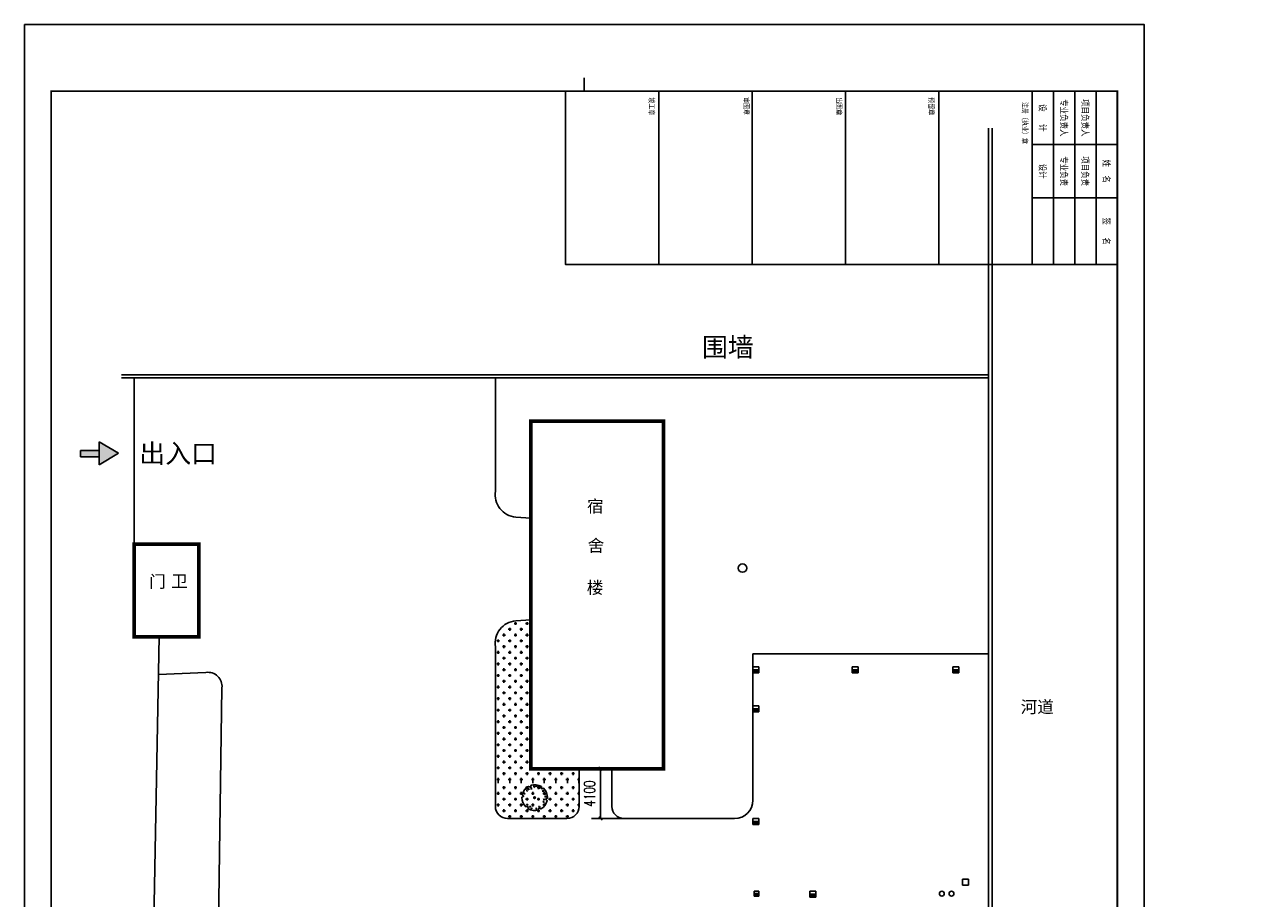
# Model space of a CAD drawing. Extents: x -424536 to -66822, y 139826 to 492209.
# Tile 26 of 69: x -268698 to -167760, y 231202 to 303286. Entities that reach past the tile are written whole.
import ezdxf
from ezdxf.enums import TextEntityAlignment as Align

# ---------------------------------------------------------------- set-up
doc = ezdxf.new("R2010")
doc.units = 0
doc.header["$LTSCALE"] = 1000
doc.header["$MEASUREMENT"] = 0
for name, color, linetype in [('0-A乔木图例', 94, 'Continuous'), ('A乔木图例', 94, 'Continuous'), ('PUB_DIM', 3, 'Continuous'), ('乔木', 106, 'Continuous'), ('图层1', 211, 'Continuous'), ('图框', 3, 'Continuous'), ('植物$0$灌木字', 3, 'Continuous')]:
    doc.layers.add(name, color=color, linetype=linetype)
doc.styles.add('DIM_FONT', font='SIMPLEX', dxfattribs={"width": 0.7, "bigfont": 'GBCBIG'})
doc.styles.add('图框', font='txt', dxfattribs={"width": 0.8})
doc.styles.add('黑体字', font='simhei_1.ttf')
doc.dimstyles.new('DIMN300', dxfattribs={"dimscale": 3, "dimtxt": 300, "dimasz": 100, "dimexe": 250, "dimexo": 300, "dimgap": 150, "dimtad": 1, "dimdec": 0, "dimzin": 0, "dimdsep": 46, "dimtxsty": 'DIM_FONT', "dimblk": 'ARCHTICK', "dimcen": 0.09, "dimclrt": 7, "dimazin": 2, "dimtfac": 1, "dimtdec": 0, "dimtix": 1, "dimtmove": 2, "dimatfit": 3, "dimldrblk": 'ARCHTICK', "dimfxl": 1, "dimtolj": 1, "dimtzin": 0, "dimarcsym": 0})

# ---------------------------------------------------------------- blocks, each defined once
blk = doc.blocks.new('红枫B')
at = {"layer": '0-A乔木图例', "linetype": 'Continuous'}
h = blk.add_hatch(color=256, dxfattribs=at)
edge = h.paths.add_edge_path()
edge.add_arc((-29, -7), 76.9, 0, 360)
h = blk.add_hatch(color=256, dxfattribs=at)
edge = h.paths.add_edge_path()
edge.add_arc((-2, 1), 32.9, 0, 360)
at = {"layer": '0-A乔木图例', "linetype": 'Continuous', "const_width": 70.9}
blk.add_lwpolyline([(-54, -15, 1), (17, -15, 1)], format="xyb", close=True, dxfattribs=at)
at = {"layer": '0-A乔木图例', "linetype": 'Continuous'}
for centre, radius in [((-29, -7), 76.9), ((-2, 1), 32.9)]:
    blk.add_circle(centre, radius, dxfattribs=at)
at = {"layer": 'A乔木图例', "color": 201}
for centre, start, end in [((-1023, 46), 32.20527, 102.73979), ((-731, 430), 161.28379, 231.8184), ((-940, 368), 341.28379, 51.8184), ((-485, 731), 161.28379, 231.8184), ((-694, 669), 341.28379, 51.8184), ((-233, 886), 147.33772, 217.87233), ((-451, 876), 327.33772, 37.87233), ((-8, 871), 138.16393, 208.69846), ((-224, 896), 318.16393, 28.69846), ((223, 785), 147.33772, 217.87233), ((5, 775), 327.33772, 37.87233), ((242, 817), 280.38508, 350.91963), ((399, 665), 100.38508, 170.91963), ((635, 432), 292.73458, 3.26912), ((820, 317), 112.73458, 183.26912), ((909, 29), 68.54321, 139.07778), ((857, 241), 248.54321, 319.07778), ((-878, -136), 83.14419, 153.67872), ((-982, 56), 263.14419, 333.67872), ((-786, -387), 56.8089, 127.34354), ((-793, -169), 236.8089, 307.34354), ((-648, -588), 103.09567, 173.63022), ((-811, -443), 283.09567, 353.63022), ((-591, -763), 69.05008, 139.58477), ((-281, -900), 120.17781, 190.71231), ((-480, -809), 300.17781, 10.71231), ((483, -697), 7.78113, 78.31575), ((642, -548), 187.78113, 258.31575), ((646, -455), 10.42166, 80.9563), ((798, -298), 190.42166, 260.9563), ((833, -361), 32.20527, 102.73979), ((917, -160), 212.20527, 282.73979)]:
    blk.add_arc(centre, 134, start, end, dxfattribs=at)
at = {"layer": '乔木', "color": 6}
blk.add_lwpolyline([(740, -738, -0.2103951), (-52, -1068), (-149, -919), (-281, -1039, -0.210395), (-963, -519), (-883, -360), (-1052, -305, -0.2103948), (-943, 546), (-765, 555), (-803, 729, -0.2054388), (-31, 1060, -0.0047511), (-11, 1060), (86, 911), (218, 1031, -0.2103951), (900, 511), (820, 352), (953, 309), (989, 297, -0.2103951), (880, -554), (702, -563)], format="xyb", close=True, dxfattribs=at)
blk.add_arc((-940, 248), 134, 212.20527, 282.73979, dxfattribs=at)
blk = doc.blocks.new('_ArchTick')
at = {"color": 0, "linetype": 'ByBlock', "const_width": 0.4}
blk.add_lwpolyline([(-0.5, -0.5), (0.5, 0.5)], dxfattribs=at)
blk = doc.blocks.new('*D91')
at = {"layer": 'Defpoints', "color": 0}
for p in [(-84779, 269704), (-82294, 269704), (-84779, 268704), (-221159, 241904), (-218074, 241904), (-218074, 237804)]:
    blk.add_point(p, dxfattribs=at)
at = {"layer": 'PUB_DIM', "color": 0, "lineweight": -2}
for p, q in [((-84179, 269704), (-81794, 269704)), ((-82294, 269704), (-82294, 269904)), ((-82294, 268704), (-82294, 269704)), ((-84179, 268704), (-81794, 268704)), ((-82294, 268704), (-82294, 268504)), ((-218974, 241904), (-221909, 241904)), ((-221159, 237804), (-221159, 241904)), ((-218974, 237804), (-221909, 237804))]:
    blk.add_line(p, q, dxfattribs=at)
for p, xscale, yscale, zscale, rotation in [((-82294, 269704), 200, 200, 200, 270), ((-82294, 268704), 200, 200, 200, 90), ((-221159, 241904), 300, 300, 300, 90), ((-221159, 237804), 300, 300, 300, 270)]:
    blk.add_blockref('_ArchTick', p, dxfattribs=dict(at, xscale=xscale, yscale=yscale, zscale=zscale, rotation=rotation))
at = {"layer": 'PUB_DIM', "color": 7, "attachment_point": 5, "rotation": 90, "style": 'DIM_FONT'}
for s, insert, char_height in [('\\A1;1000', (-82894, 269204), 600), ('\\A1;4100', (-222059, 239854), 900)]:
    blk.add_mtext(s, dxfattribs=dict(at, insert=insert, char_height=char_height))

msp = doc.modelspace()

# ---------------------------------------------------------------- hatches: boundary and pattern name
at = {"layer": '植物$0$灌木字'}
h = msp.add_hatch(color=2, dxfattribs=at)
h.paths.add_polyline_path([(-262538.1, 268869.5), (-262538.1, 266970.9), (-260947, 267920.2)])
h.paths.add_polyline_path([(-262538.1, 267639.5), (-262538.1, 268144.7), (-264083.9, 268144.7), (-264083.9, 267639.5)])

# ---------------------------------------------------------------- linework, layer by layer
at = {"color": 4}
for p, q in [((-222498.4, 297786.2), (-222498.4, 298886.2)), ((-178498.4, 142026.2), (-178498.4, 297786.2))]:
    msp.add_line(p, q, dxfattribs=at)
for p, q in [((-189147.5, 192296.6), (-189147.5, 294739.4)), ((-188847.5, 192153.4), (-188847.5, 294739.4)), ((-260676.3, 274391.1), (-189147.5, 274391.1)), ((-260676.3, 274151.1), (-189147.5, 274151.1)), ((-208588, 250304.4), (-208588, 249804.4)), ((-208588, 250304.4), (-208088, 250304.4)), ((-208588, 250054.4), (-208088, 250054.4)), ((-208588, 249804.4), (-208088, 249804.4)), ((-208505.7, 250054.4), (-208505.7, 249804.4)), ((-208425, 250054.4), (-208425, 249804.4)), ((-208338, 250054.4), (-208338, 249804.4)), ((-208255.2, 250054.4), (-208255.2, 249804.4)), ((-208172.3, 250054.4), (-208172.3, 249804.4)), ((-208088, 250304.4), (-208088, 249804.4)), ((-200388, 250304.4), (-200388, 249804.4)), ((-200388, 250304.4), (-199888, 250304.4)), ((-200388, 250054.4), (-199888, 250054.4)), ((-200388, 249804.4), (-199888, 249804.4)), ((-200305.7, 250054.4), (-200305.7, 249804.4)), ((-200225, 250054.4), (-200225, 249804.4)), ((-200138, 250054.4), (-200138, 249804.4)), ((-200055.2, 250054.4), (-200055.2, 249804.4)), ((-199972.3, 250054.4), (-199972.3, 249804.4)), ((-199888, 250304.4), (-199888, 249804.4)), ((-192088, 250304.4), (-192088, 249804.4)), ((-192088, 250304.4), (-191588, 250304.4)), ((-192088, 250054.4), (-191588, 250054.4)), ((-192088, 249804.4), (-191588, 249804.4)), ((-192005.7, 250054.4), (-192005.7, 249804.4)), ((-191925, 250054.4), (-191925, 249804.4)), ((-191838, 250054.4), (-191838, 249804.4)), ((-191755.2, 250054.4), (-191755.2, 249804.4)), ((-191672.3, 250054.4), (-191672.3, 249804.4)), ((-191588, 250304.4), (-191588, 249804.4)), ((-208588, 247104.4), (-208588, 246604.4)), ((-208588, 247104.4), (-208088, 247104.4)), ((-208588, 246854.4), (-208088, 246854.4)), ((-208588, 246604.4), (-208088, 246604.4)), ((-208505.7, 246854.4), (-208505.7, 246604.4)), ((-208425, 246854.4), (-208425, 246604.4)), ((-208338, 246854.4), (-208338, 246604.4)), ((-208255.2, 246854.4), (-208255.2, 246604.4)), ((-208172.3, 246854.4), (-208172.3, 246604.4)), ((-208088, 247104.4), (-208088, 246604.4)), ((-208588, 237804.4), (-208588, 237304.4)), ((-208588, 237804.4), (-208088, 237804.4)), ((-208588, 237554.4), (-208088, 237554.4)), ((-208588, 237304.4), (-208088, 237304.4)), ((-208505.7, 237554.4), (-208505.7, 237304.4)), ((-208425, 237554.4), (-208425, 237304.4)), ((-208338, 237554.4), (-208338, 237304.4)), ((-208255.2, 237554.4), (-208255.2, 237304.4)), ((-208172.3, 237554.4), (-208172.3, 237304.4)), ((-208088, 237804.4), (-208088, 237304.4)), ((-191294.5, 232800.7), (-190794.5, 232800.7)), ((-191294.5, 232300.7), (-191294.5, 232800.7)), ((-191294.5, 232300.7), (-190794.5, 232300.7)), ((-190794.5, 232300.7), (-190794.5, 232800.7)), ((-208488, 231804.1), (-208488, 231404.1)), ((-208488, 231804.1), (-208088, 231804.1)), ((-208488, 231604.1), (-208088, 231604.1)), ((-208488, 231404.1), (-208088, 231404.1)), ((-208421.2, 231604.1), (-208421.2, 231404.1)), ((-208354, 231604.1), (-208354, 231404.1)), ((-208288, 231604.1), (-208288, 231404.1)), ((-208222.1, 231604.1), (-208222.1, 231404.1)), ((-208154.9, 231604.1), (-208154.9, 231404.1)), ((-208088, 231804.1), (-208088, 231404.1)), ((-203888, 231804.1), (-203888, 231304.1)), ((-203888, 231804.1), (-203388, 231804.1)), ((-203888, 231554.1), (-203388, 231554.1)), ((-203888, 231304.1), (-203388, 231304.1)), ((-203805.7, 231554.1), (-203805.7, 231304.1)), ((-203725, 231554.1), (-203725, 231304.1)), ((-203638, 231554.1), (-203638, 231304.1)), ((-203555.2, 231554.1), (-203555.2, 231304.1)), ((-203472.3, 231554.1), (-203472.3, 231304.1)), ((-203388, 231804.1), (-203388, 231304.1))]:
    msp.add_line(p, q)
at = {"color": 4, "const_width": 154}
msp.add_lwpolyline([(-178498.4, 142026.2), (-178498.4, 297786.2), (-266498.4, 297786.2), (-266498.4, 142026.2)], close=True, dxfattribs=at)
at = {"const_width": 300}
for points in [[(-215947.5, 270573.6), (-215947.5, 241904.4), (-226899.9, 241904.4), (-226899.9, 270573.6)], [(-254311.9, 260430.6), (-259639.8, 260430.6), (-259639.8, 252785.6), (-254311.9, 252785.6)]]:
    msp.add_lwpolyline(points, close=True, dxfattribs=at)
at = {"color": 1}
for points in [[(-259027.5, 174984.8), (-257574.2, 252817.2)], [(-257633, 249668.3), (-253723.1, 249851.9)], [(-253384.5, 180503.6), (-252400, 248577.6)]]:
    msp.add_lwpolyline(points, dxfattribs=at)
for centre, radius in [((-209438, 258454.4), 350), ((-192988, 231604.1), 200), ((-192190.1, 231604.1), 200)]:
    msp.add_circle(centre, radius)
msp.add_arc((-253573.9, 248682.8), 1178.6, 354.881043, 97.273444, dxfattribs=at)
at = {"layer": 'A乔木图例'}
for p, q in [((-228771.6, 253406.4), (-228533.5, 253406.4)), ((-228652.5, 253287.3), (-228652.5, 253525.4)), ((-228295.4, 253882.6), (-228057.2, 253882.6)), ((-228176.3, 253763.6), (-228176.3, 254001.7)), ((-227819.1, 253406.4), (-227581, 253406.4)), ((-227700, 253287.3), (-227700, 253525.4)), ((-227342.9, 253882.6), (-227104.7, 253882.6)), ((-227223.8, 253763.6), (-227223.8, 254001.7)), ((-229724.1, 252453.9), (-229486, 252453.9)), ((-229605, 252334.8), (-229605, 252572.9)), ((-229247.9, 252930.1), (-229009.7, 252930.1)), ((-229128.8, 252811.1), (-229128.8, 253049.2)), ((-228771.6, 252453.9), (-228533.5, 252453.9)), ((-228652.5, 252334.8), (-228652.5, 252572.9)), ((-228295.4, 252930.1), (-228057.2, 252930.1)), ((-228176.3, 252811.1), (-228176.3, 253049.2)), ((-227819.1, 252453.9), (-227581, 252453.9)), ((-227700, 252334.8), (-227700, 252572.9)), ((-227342.9, 252930.1), (-227104.7, 252930.1)), ((-227223.8, 252811.1), (-227223.8, 253049.2)), ((-229724.1, 251501.4), (-229486, 251501.4)), ((-229605, 251382.3), (-229605, 251620.4)), ((-229247.9, 251977.6), (-229009.7, 251977.6)), ((-229128.8, 251858.6), (-229128.8, 252096.7)), ((-228771.6, 251501.4), (-228533.5, 251501.4)), ((-228652.5, 251382.3), (-228652.5, 251620.4)), ((-228295.4, 251977.6), (-228057.2, 251977.6)), ((-228176.3, 251858.6), (-228176.3, 252096.7)), ((-227819.1, 251501.4), (-227581, 251501.4)), ((-227700, 251382.3), (-227700, 251620.4)), ((-227342.9, 251977.6), (-227104.7, 251977.6)), ((-227223.8, 251858.6), (-227223.8, 252096.7)), ((-208588, 251381.1), (-189147.5, 251381.1)), ((-208588, 239304.4), (-208588, 251381.1)), ((-229724.1, 250548.9), (-229486, 250548.9)), ((-229605, 250429.8), (-229605, 250667.9)), ((-229247.9, 251025.1), (-229009.7, 251025.1)), ((-229128.8, 250906.1), (-229128.8, 251144.2)), ((-228771.6, 250548.9), (-228533.5, 250548.9)), ((-228652.5, 250429.8), (-228652.5, 250667.9)), ((-228295.4, 251025.1), (-228057.2, 251025.1)), ((-228176.3, 250906.1), (-228176.3, 251144.2)), ((-227819.1, 250548.9), (-227581, 250548.9)), ((-227700, 250429.8), (-227700, 250667.9)), ((-227342.9, 251025.1), (-227104.7, 251025.1)), ((-227223.8, 250906.1), (-227223.8, 251144.2)), ((-229724.1, 249596.4), (-229486, 249596.4)), ((-229605, 249477.3), (-229605, 249715.4)), ((-229247.9, 250072.6), (-229009.7, 250072.6)), ((-229128.8, 249953.6), (-229128.8, 250191.7)), ((-228771.6, 249596.4), (-228533.5, 249596.4)), ((-228652.5, 249477.3), (-228652.5, 249715.4)), ((-228295.4, 250072.6), (-228057.2, 250072.6)), ((-228176.3, 249953.6), (-228176.3, 250191.7)), ((-227819.1, 249596.4), (-227581, 249596.4)), ((-227700, 249477.3), (-227700, 249715.4)), ((-227342.9, 250072.6), (-227104.7, 250072.6)), ((-227223.8, 249953.6), (-227223.8, 250191.7)), ((-229724.1, 248643.9), (-229486, 248643.9)), ((-229605, 248524.8), (-229605, 248762.9)), ((-229247.9, 249120.1), (-229009.7, 249120.1)), ((-229128.8, 249001.1), (-229128.8, 249239.2)), ((-228771.6, 248643.9), (-228533.5, 248643.9)), ((-228652.5, 248524.8), (-228652.5, 248762.9)), ((-228295.4, 249120.1), (-228057.2, 249120.1)), ((-228176.3, 249001.1), (-228176.3, 249239.2)), ((-227819.1, 248643.9), (-227581, 248643.9)), ((-227700, 248524.8), (-227700, 248762.9)), ((-227342.9, 249120.1), (-227104.7, 249120.1)), ((-227223.8, 249001.1), (-227223.8, 249239.2)), ((-229724.1, 247691.4), (-229486, 247691.4)), ((-229605, 247572.3), (-229605, 247810.4)), ((-229247.9, 248167.6), (-229009.7, 248167.6)), ((-229128.8, 248048.6), (-229128.8, 248286.7)), ((-229128.8, 247096.1), (-229128.8, 247334.2)), ((-228771.6, 247691.4), (-228533.5, 247691.4)), ((-228652.5, 247572.3), (-228652.5, 247810.4)), ((-228295.4, 248167.6), (-228057.2, 248167.6)), ((-228176.3, 248048.6), (-228176.3, 248286.7)), ((-228176.3, 247096.1), (-228176.3, 247334.2)), ((-227819.1, 247691.4), (-227581, 247691.4)), ((-227700, 247572.3), (-227700, 247810.4)), ((-227342.9, 248167.6), (-227104.7, 248167.6)), ((-227223.8, 248048.6), (-227223.8, 248286.7)), ((-227223.8, 247096.1), (-227223.8, 247334.2)), ((-229724.1, 246738.9), (-229486, 246738.9)), ((-229605, 246619.8), (-229605, 246857.9)), ((-229247.9, 247215.1), (-229009.7, 247215.1)), ((-229128.8, 246143.6), (-229128.8, 246381.7)), ((-228771.6, 246738.9), (-228533.5, 246738.9)), ((-228652.5, 246619.8), (-228652.5, 246857.9)), ((-228295.4, 247215.1), (-228057.2, 247215.1)), ((-228176.3, 246143.6), (-228176.3, 246381.7)), ((-227819.1, 246738.9), (-227581, 246738.9)), ((-227700, 246619.8), (-227700, 246857.9)), ((-227342.9, 247215.1), (-227104.7, 247215.1)), ((-227223.8, 246143.6), (-227223.8, 246381.7)), ((-229724.1, 245786.4), (-229486, 245786.4)), ((-229605, 245667.3), (-229605, 245905.4)), ((-229247.9, 246262.6), (-229009.7, 246262.6)), ((-229247.9, 245310.1), (-229009.7, 245310.1)), ((-229128.8, 245191.1), (-229128.8, 245429.2)), ((-228771.6, 245786.4), (-228533.5, 245786.4)), ((-228652.5, 245667.3), (-228652.5, 245905.4)), ((-228295.4, 246262.6), (-228057.2, 246262.6)), ((-228295.4, 245310.1), (-228057.2, 245310.1)), ((-228176.3, 245191.1), (-228176.3, 245429.2)), ((-227819.1, 245786.4), (-227581, 245786.4)), ((-227700, 245667.3), (-227700, 245905.4)), ((-227342.9, 246262.6), (-227104.7, 246262.6)), ((-227342.9, 245310.1), (-227104.7, 245310.1)), ((-227223.8, 245191.1), (-227223.8, 245429.2)), ((-229724.1, 244833.9), (-229486, 244833.9)), ((-229605, 244714.8), (-229605, 244952.9)), ((-229247.9, 244357.6), (-229009.7, 244357.6)), ((-229128.8, 244238.6), (-229128.8, 244476.7)), ((-228771.6, 244833.9), (-228533.5, 244833.9)), ((-228652.5, 244714.8), (-228652.5, 244952.9)), ((-228295.4, 244357.6), (-228057.2, 244357.6)), ((-228176.3, 244238.6), (-228176.3, 244476.7)), ((-227819.1, 244833.9), (-227581, 244833.9)), ((-227700, 244714.8), (-227700, 244952.9)), ((-227342.9, 244357.6), (-227104.7, 244357.6)), ((-227223.8, 244238.6), (-227223.8, 244476.7)), ((-229724.1, 243881.4), (-229486, 243881.4)), ((-229605, 243762.3), (-229605, 244000.4)), ((-229247.9, 243405.1), (-229009.7, 243405.1)), ((-229128.8, 243286.1), (-229128.8, 243524.2)), ((-228771.6, 243881.4), (-228533.5, 243881.4)), ((-228652.5, 243762.3), (-228652.5, 244000.4)), ((-228295.4, 243405.1), (-228057.2, 243405.1)), ((-228176.3, 243286.1), (-228176.3, 243524.2)), ((-227819.1, 243881.4), (-227581, 243881.4)), ((-227700, 243762.3), (-227700, 244000.4)), ((-227342.9, 243405.1), (-227104.7, 243405.1)), ((-227223.8, 243286.1), (-227223.8, 243524.2)), ((-229724.1, 242928.9), (-229486, 242928.9)), ((-229605, 242809.8), (-229605, 243047.9)), ((-229247.9, 242452.6), (-229009.7, 242452.6)), ((-229128.8, 242333.6), (-229128.8, 242571.7)), ((-228771.6, 242928.9), (-228533.5, 242928.9)), ((-228652.5, 242809.8), (-228652.5, 243047.9)), ((-228295.4, 242452.6), (-228057.2, 242452.6)), ((-228176.3, 242333.6), (-228176.3, 242571.7)), ((-227819.1, 242928.9), (-227581, 242928.9)), ((-227700, 242809.8), (-227700, 243047.9)), ((-227342.9, 242452.6), (-227104.7, 242452.6)), ((-227223.8, 242333.6), (-227223.8, 242571.7)), ((-229724.1, 241976.4), (-229486, 241976.4)), ((-229605, 241857.3), (-229605, 242095.4)), ((-229247.9, 241500.1), (-229009.7, 241500.1)), ((-229128.8, 241381.1), (-229128.8, 241619.2)), ((-228771.6, 241976.4), (-228533.5, 241976.4)), ((-228652.5, 241857.3), (-228652.5, 242095.4)), ((-228295.4, 241500.1), (-228057.2, 241500.1)), ((-228176.3, 241381.1), (-228176.3, 241619.2)), ((-227819.1, 241976.4), (-227581, 241976.4)), ((-227700, 241857.3), (-227700, 242095.4)), ((-227342.9, 241500.1), (-227104.7, 241500.1)), ((-227223.8, 241381.1), (-227223.8, 241619.2)), ((-226747.5, 241857.3), (-226747.5, 241904.4)), ((-226390.4, 241500.1), (-226152.2, 241500.1)), ((-226271.3, 241381.1), (-226271.3, 241619.2)), ((-225795, 241857.3), (-225795, 241904.4)), ((-225437.9, 241500.1), (-225199.7, 241500.1)), ((-225318.8, 241381.1), (-225318.8, 241619.2)), ((-224842.5, 241857.3), (-224842.5, 241904.4)), ((-224485.4, 241500.1), (-224247.2, 241500.1)), ((-224366.3, 241381.1), (-224366.3, 241619.2)), ((-223890, 241857.3), (-223890, 241904.4)), ((-223532.9, 241500.1), (-223294.7, 241500.1)), ((-223413.8, 241381.1), (-223413.8, 241619.2)), ((-222937.5, 241857.3), (-222937.5, 241904.4)), ((-220080, 241857.3), (-220080, 241904.4)), ((-229724.1, 241023.9), (-229486, 241023.9)), ((-229605, 240704.8), (-229605, 241142.9)), ((-229247.9, 240347.6), (-229009.7, 240347.6)), ((-229128.8, 240228.6), (-229128.8, 240466.7)), ((-228771.6, 241023.9), (-228533.5, 241023.9)), ((-228652.5, 240704.8), (-228652.5, 241142.9)), ((-228295.4, 240347.6), (-228057.2, 240347.6)), ((-228176.3, 240228.6), (-228176.3, 240466.7)), ((-227819.1, 241023.9), (-227581, 241023.9)), ((-227700, 240704.8), (-227700, 241142.9)), ((-227342.9, 240347.6), (-227104.7, 240347.6)), ((-227223.8, 240228.6), (-227223.8, 240466.7)), ((-226866.6, 241023.9), (-226628.5, 241023.9)), ((-226747.5, 240704.8), (-226747.5, 241142.9)), ((-226390.4, 240347.6), (-226152.2, 240347.6)), ((-226271.3, 240228.6), (-226271.3, 240466.7)), ((-225914.1, 241023.9), (-225676, 241023.9)), ((-225795, 240704.8), (-225795, 241142.9)), ((-225437.9, 240347.6), (-225199.7, 240347.6)), ((-225318.8, 240228.6), (-225318.8, 240466.7)), ((-224961.6, 241023.9), (-224723.5, 241023.9)), ((-224842.5, 240704.8), (-224842.5, 241142.9)), ((-224485.4, 240347.6), (-224247.2, 240347.6)), ((-224366.3, 240228.6), (-224366.3, 240466.7)), ((-224009.1, 241023.9), (-223771, 241023.9)), ((-223890, 240704.8), (-223890, 241142.9)), ((-223532.9, 240347.6), (-223294.7, 240347.6)), ((-223413.8, 240228.6), (-223413.8, 240466.7)), ((-223056.6, 241023.9), (-222925.2, 241023.9)), ((-222937.5, 240704.8), (-222937.5, 241142.9)), ((-229724.1, 239871.4), (-229486, 239871.4)), ((-229605, 239752.3), (-229605, 239990.4)), ((-229247.9, 239395.1), (-229009.7, 239395.1)), ((-229128.8, 239276.1), (-229128.8, 239514.2)), ((-228771.6, 239871.4), (-228533.5, 239871.4)), ((-228652.5, 239752.3), (-228652.5, 239990.4)), ((-228295.4, 239395.1), (-228057.2, 239395.1)), ((-228176.3, 239276.1), (-228176.3, 239514.2)), ((-227819.1, 239871.4), (-227581, 239871.4)), ((-227700, 239752.3), (-227700, 239990.4)), ((-227342.9, 239395.1), (-227104.7, 239395.1)), ((-227223.8, 239276.1), (-227223.8, 239514.2)), ((-226866.6, 239871.4), (-226628.5, 239871.4)), ((-226747.5, 239752.3), (-226747.5, 239990.4)), ((-226390.4, 239395.1), (-226152.2, 239395.1)), ((-226271.3, 239276.1), (-226271.3, 239514.2)), ((-225914.1, 239871.4), (-225676, 239871.4)), ((-225795, 239752.3), (-225795, 239990.4)), ((-225437.9, 239395.1), (-225199.7, 239395.1)), ((-225318.8, 239276.1), (-225318.8, 239514.2)), ((-224961.6, 239871.4), (-224723.5, 239871.4)), ((-224842.5, 239752.3), (-224842.5, 239990.4)), ((-224485.4, 239395.1), (-224247.2, 239395.1)), ((-224366.3, 239276.1), (-224366.3, 239514.2)), ((-224009.1, 239871.4), (-223771, 239871.4)), ((-223890, 239752.3), (-223890, 239990.4)), ((-223532.9, 239395.1), (-223294.7, 239395.1)), ((-223413.8, 239276.1), (-223413.8, 239514.2)), ((-223056.6, 239871.4), (-222925.2, 239871.4)), ((-222937.5, 239752.3), (-222937.5, 239990.4)), ((-229724.1, 238918.9), (-229486, 238918.9)), ((-229605, 238799.8), (-229605, 239037.9)), ((-229247.9, 238442.6), (-229009.7, 238442.6)), ((-229128.8, 238323.6), (-229128.8, 238561.7)), ((-228771.6, 238918.9), (-228533.5, 238918.9)), ((-228652.5, 238799.8), (-228652.5, 239037.9)), ((-228295.4, 238442.6), (-228057.2, 238442.6)), ((-228176.3, 238323.6), (-228176.3, 238561.7)), ((-227819.1, 238918.9), (-227581, 238918.9)), ((-227700, 238799.8), (-227700, 239037.9)), ((-227342.9, 238442.6), (-227104.7, 238442.6)), ((-227223.8, 238323.6), (-227223.8, 238561.7)), ((-226866.6, 238918.9), (-226628.5, 238918.9)), ((-226747.5, 238799.8), (-226747.5, 239037.9)), ((-226390.4, 238442.6), (-226152.2, 238442.6)), ((-226271.3, 238323.6), (-226271.3, 238561.7)), ((-225914.1, 238918.9), (-225676, 238918.9)), ((-225795, 238799.8), (-225795, 239037.9)), ((-225437.9, 238442.6), (-225199.7, 238442.6)), ((-225318.8, 238323.6), (-225318.8, 238561.7)), ((-224961.6, 238918.9), (-224723.5, 238918.9)), ((-224842.5, 238799.8), (-224842.5, 239037.9)), ((-224485.4, 238442.6), (-224247.2, 238442.6)), ((-224366.3, 238323.6), (-224366.3, 238561.7)), ((-224009.1, 238918.9), (-223771, 238918.9)), ((-223890, 238799.8), (-223890, 239037.9)), ((-223532.9, 238442.6), (-223294.7, 238442.6)), ((-223413.8, 238323.6), (-223413.8, 238561.7)), ((-223056.6, 238918.9), (-222925.2, 238918.9)), ((-222937.5, 238799.8), (-222937.5, 239037.9)), ((-228771.6, 237966.4), (-228533.5, 237966.4)), ((-228652.5, 237847.3), (-228652.5, 238085.4)), ((-227819.1, 237966.4), (-227581, 237966.4)), ((-227700, 237847.3), (-227700, 238085.4)), ((-226866.6, 237966.4), (-226628.5, 237966.4)), ((-226747.5, 237847.3), (-226747.5, 238085.4)), ((-225914.1, 237966.4), (-225676, 237966.4)), ((-225795, 237847.3), (-225795, 238085.4)), ((-224961.6, 237966.4), (-224723.5, 237966.4)), ((-224842.5, 237847.3), (-224842.5, 238085.4)), ((-224009.1, 237966.4), (-223771, 237966.4)), ((-223890, 237847.3), (-223890, 238085.4))]:
    msp.add_line(p, q, dxfattribs=at)
msp.add_arc((-210088, 239304.4), 1500, 270, 0, dxfattribs=at)
at = {"layer": '图层1'}
for p, q in [((-229829.6, 274151.1), (-229814.5, 264802.7)), ((-226899.9, 262575), (-228155.9, 262660.5)), ((-226899.9, 254188.1), (-228155.9, 254102.6)), ((-229835.4, 238805.4), (-229814.5, 251960.5)), ((-222925.2, 241904.4), (-222925.2, 238804.4)), ((-220220.2, 241904.4), (-220220.2, 238804.4)), ((-228835.4, 237804.4), (-223925.2, 237804.4)), ((-219220.2, 237804.4), (-210088, 237804.4))]:
    msp.add_line(p, q, dxfattribs=at)
msp.add_lwpolyline([(-226899.9, 254188.1), (-226899.9, 254188.1)], dxfattribs=at)
for centre, radius, start, end in [((-228017.6, 264480.8), 1825.5, 169.845448, 265.656238), ((-228017.6, 252282.3), 1825.5, 94.343762, 190.154552), ((-228835.4, 238804.4), 1000, 179.940229, 270), ((-223925.2, 238804.4), 1000, 270, 0), ((-219220.2, 238804.4), 1000, 180, 270)]:
    msp.add_arc(centre, radius, start, end, dxfattribs=at)
at = {"layer": '图框', "color": 4}
for p, q in [((-266498.4, 297786.2), (-266498.4, 142026.2)), ((-178498.4, 297786.2), (-266498.4, 297786.2))]:
    msp.add_line(p, q, dxfattribs=at)
at = {"layer": '图框', "color": 4, "flags": 128}
msp.add_lwpolyline([(-268698.4, 303286.2), (-268698.4, 139826.2), (-176298.4, 139826.2), (-176298.4, 303286.2), (-268698.4, 303286.2)], dxfattribs=at)
at = {"layer": '图框', "color": 4}
for points in [[(-224038.4, 297786.2), (-224038.4, 283486.2), (-178498.4, 283486.2)], [(-216338.4, 283486.2), (-216338.4, 297786.2)], [(-208638.4, 283486.2), (-208638.4, 297786.2)], [(-200938.4, 283486.2), (-200938.4, 297786.2)], [(-193238.4, 283486.2), (-193238.4, 297786.2)], [(-185538.4, 283486.2), (-185538.4, 297786.2)], [(-183778.4, 297786.2), (-183778.4, 283486.2)], [(-182018.4, 283486.2), (-182018.4, 297786.2)], [(-180258.4, 283486.2), (-180258.4, 297786.2)], [(-185538.4, 293386.2), (-178498.4, 293386.2)], [(-185538.4, 288986.2), (-178498.4, 288986.2)]]:
    msp.add_lwpolyline(points, dxfattribs=at)
at = {"layer": '植物$0$灌木字', "color": 2}
for p, q in [((-259639.8, 260430.6), (-259639.8, 274151.1)), ((-260947, 267920.2), (-262538.1, 268869.5)), ((-262538.1, 266970.9), (-262538.1, 268869.5)), ((-264084.2, 268144.7), (-262538.1, 268144.7)), ((-264084.2, 267639.5), (-262538.1, 267639.5)), ((-264083.9, 267639.5), (-264083.9, 268144.7)), ((-260947, 267920.2), (-262538.1, 266970.9))]:
    msp.add_line(p, q, dxfattribs=at)

# ---------------------------------------------------------------- block references
at = {"layer": '0-A乔木图例', "rotation": 270}
msp.add_blockref('红枫B', (-226587.3, 239490.6), dxfattribs=at)

# ---------------------------------------------------------------- texts
at = {"layer": '图框', "color": 4, "style": '图框', "width": 0.8}
for s, height, p in [('竣工章', 440, (-216917, 296534.4)), ('审图章', 440, (-209111.4, 296549.8)), ('出图章', 440, (-201444.4, 296547.6)), ('预留章', 440, (-193830.2, 296547.6)), ('注册（执业）章', 440, (-186106, 295166)), ('专业负责人', 550, (-182898.4, 295586.2)), ('项目负责人', 550, (-181138.4, 295586.2)), ('设   计', 550, (-184658.4, 295586.2)), ('姓  名', 550, (-179378.4, 291186.2)), ('签   名', 550, (-179378.4, 286236.2))]:
    msp.add_text(s, height=height, rotation=270, dxfattribs=at).set_placement(p, align=Align.MIDDLE)
for tag, p in [('设计', (-184658.4, 291186.2)), ('专业负责', (-182898.4, 291186.2)), ('项目负责', (-181138.4, 291186.2))]:
    msp.add_attdef(tag, text='某某某', height=550, rotation=270, dxfattribs=at).set_placement(p, align=Align.MIDDLE)
at = {"layer": '植物$0$灌木字', "color": 2, "style": '黑体字'}
for s, height, p in [('围墙', 1568.35, (-212788.7, 275895.6)), ('出入口', 1568.35, (-259224, 267125.4)), ('宿', 1003.7, (-222278.3, 263048.4)), ('舍', 1003.7, (-222219.9, 259808.3)), ('门', 1003.7, (-258401.1, 256842.7)), ('卫', 1003.7, (-256587, 256876.6)), ('楼', 1003.7, (-222294.2, 256343.3)), ('河道', 1003.75, (-186481.3, 246506.4))]:
    msp.add_text(s, height=height, dxfattribs=at).set_placement(p)

# ---------------------------------------------------------------- dimensions: what is measured, and where the dimension line sits
at = {"layer": 'PUB_DIM'}
dim = msp.add_aligned_dim(p1=(-218074.5, 237804.4), p2=(-218074.5, 241904.4), distance=3084.2, dimstyle='DIMN300', dxfattribs=at)
dim.commit()
dim.dimension.update_dxf_attribs({"geometry": '*D91', "text_midpoint": (-222058.7, 239854.4)})

doc.saveas('drawing.dxf')
